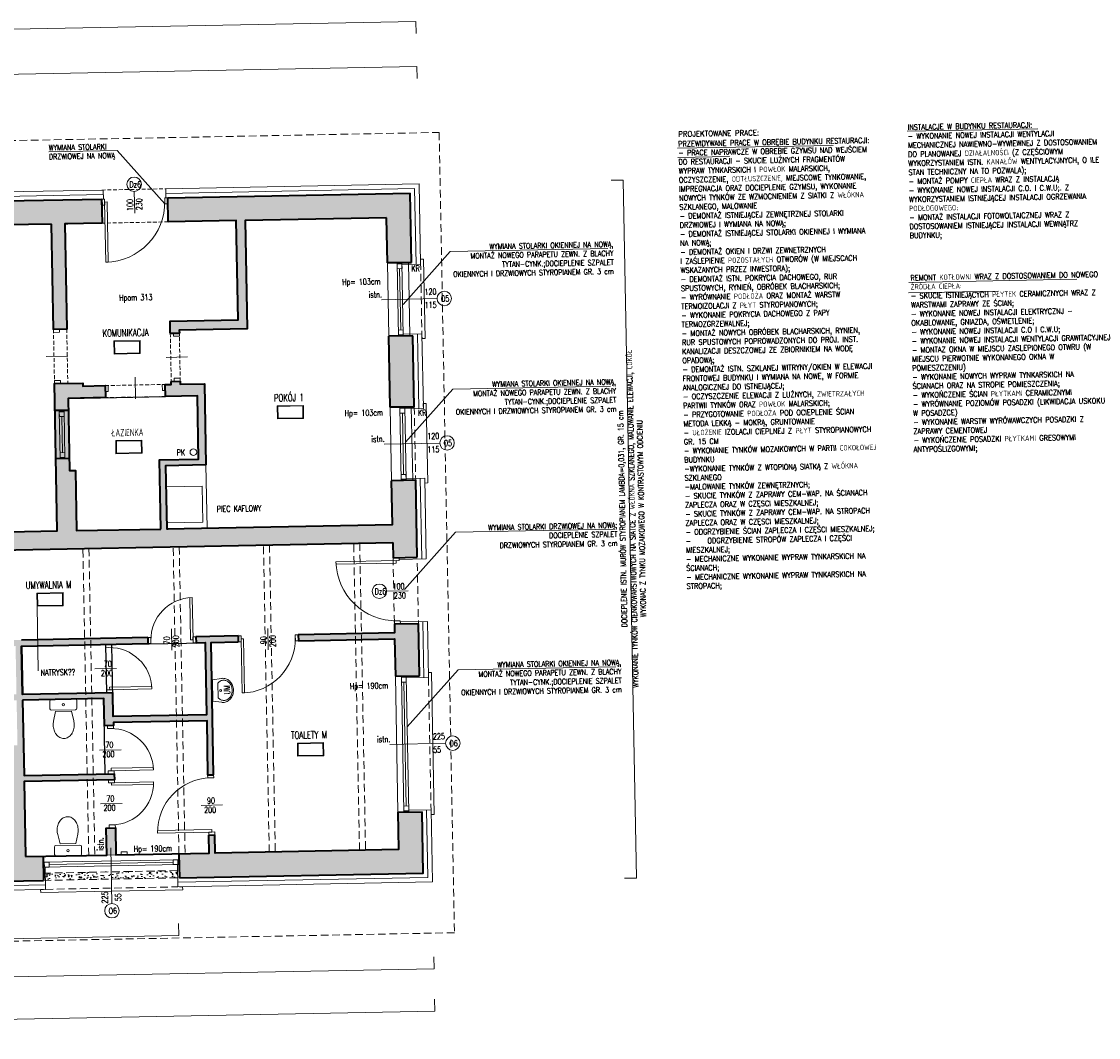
# Model space of a CAD drawing. Header units: millimetres. Extents: x 14400 to 93787, y -21104 to 39413.
# Tile 228 of 256: x 91953 to 93743, y -13257 to -11569. Entities that reach past the tile are written whole.
import ezdxf
from ezdxf.enums import TextEntityAlignment as Align

# ---------------------------------------------------------------- set-up
doc = ezdxf.new("R2010")
doc.units = ezdxf.units.MM
doc.linetypes.add('HIDDEN', pattern=[9.525, 6.35, -3.175])
for name, color, linetype, lineweight in [('!MODUS_ARMATURA', 6, 'Continuous', 9), ('!MODUS_HATCH', 4, 'Continuous', 5), ('!MODUS_HATCH_ŚCIANA', 254, 'Continuous', 9), ('__MODUS_ŚCIANY', 2, 'Continuous', 35), ('_MODUS_DEMONTAŻ', 251, 'HIDDEN', 13), ('Cienka', 3, 'Continuous', 9), ('Drzwi', 1, 'Continuous', 15), ('Okna', 3, 'Continuous', 13), ('Opis', 8, 'Continuous', 13), ('Opis_pom', 9, 'Continuous', 18), ('Widok', 1, 'Continuous', 15)]:
    doc.layers.add(name, color=color, linetype=linetype, lineweight=lineweight)
doc.styles.add('ARCHETYP', font='romans.shx', dxfattribs={"height": 15})
doc.styles.add('ARIAL', font='tahoma.ttf')
doc.styles.add('TXT', font='simplex.shx', dxfattribs={"width": 0.8})
doc.linetypes.add('FENCELINE1', pattern='A,6.35,-2.54,[133,ltypeshp.shx,S=2.54,R=0,X=-2.54,Y=0],-2.54,25.4', length=36.83)
doc.linetypes.add('ZIGZAG', pattern='A,0.00254,-5.08,[131,ltypeshp.shx,S=5.08,R=0,X=-5.08,Y=0],-10.16,[131,ltypeshp.shx,S=5.08,R=180,X=5.08,Y=0],-5.08', length=20.32254)
pattern_1 = [(50, (4e-12, 9321.619), (18.218467, -1.5939086), [1.905, -20.955]), (355, (4e-12, 9321.619), (-3.524342, 19.1056845), [1.524, -16.7640584]), (100.451445, (1.518, 9321.486), (14.6941247, 17.511775), [1.619001, -17.8090245]), (46.1842, (4e-12, 9326.7), (27.107904, -4.204233), [2.8575, -31.4325]), (96.63556, (2.26, 9326.349), (23.740413, 24.742612), [2.428502, -26.713561]), (351.18415, (4e-12, 9326.7), (23.740413, 24.742612), [2.285997, -25.145973]), (21, (2.54, 9325.429), (15.161439, -10.22652), [1.905, -20.955]), (326, (2.54, 9325.429), (6.180203, 18.4187966), [1.524, -16.764]), (71.451445, (3.803, 9324.577), (21.341642, 8.192277), [1.619001, -17.808994]), (37.5, (4e-12, 9321.619), (0.3088603, 8.4555039), [0, -16.5608, 0, -17.018, 0, -16.8275]), (7.5, (4e-12, 9321.619), (6.6819663, 10.0180575), [0, -9.7028, 0, -16.1798, 0, -6.4135]), (327.5, (-5.664, 9321.619), (13.5590595, -0.5728744), [0, -6.35, 0, -19.812, 0, -26.289]), (317.5, (-8.204, 9321.619), (14.8129181, 2.542649), [0, -8.255, 0, -13.1572, 0, -18.669])]

# ---------------------------------------------------------------- blocks, each defined once
blk = doc.blocks.new('A$C351F644B')
for p, q in [((-16.7, 35.7), (-13.1, 20)), ((13.1, 20), (-13.1, 20)), ((16.7, 35.7), (13.1, 20)), ((-22.5, 2.5), (-22.5, 15)), ((-20, 17.5), (20, 17.5)), ((20, 0), (-20, 0)), ((22.5, 15), (22.5, 2.5))]:
    blk.add_line(p, q)
blk.add_circle((0, 8.8), 1.96)
for centre, radius, start, end in [((6.1, 44.2), 23.3, 144.4623, 163.5183), ((2.3, 46.9), 18.7, 120.1094, 144.4623), ((0, 50.9), 14.1, 90, 120.1094), ((0, 50.9), 14.1, 59.8906, 90), ((-2.3, 46.9), 18.7, 35.5377, 59.8906), ((-6.1, 44.2), 23.3, 16.4817, 35.5377), ((11.9, 42.5), 29.4, 163.5183, 180), ((11.9, 42.5), 29.4, 180, 193.3326), ((-11.9, 42.5), 29.4, 0, 16.4817), ((-11.9, 42.5), 29.4, 346.6674, 0), ((-20, 15), 2.5, 90, 180), ((-20, 2.5), 2.5, 180, 270), ((20, 15), 2.5, 0, 90), ((20, 2.5), 2.5, 270, 0)]:
    blk.add_arc(centre, radius, start, end)
blk = doc.blocks.new('A$C578D6593')
for p, q in [((-26.4, 0), (-29.2, 18.8)), ((-26.4, 0), (17.6, 0)), ((-19.6, 11), (10.9, 11)), ((17.6, 0), (20.4, 18.8))]:
    blk.add_line(p, q)
blk.add_circle((-4.4, 16.5), 2)
for centre, radius, start, end in [((-10.8, 21.5), 18.6, 154.2825, 180), ((-7.7, 20), 22, 130.6955, 154.2825), ((-10.8, 23), 14.6, 154.2825, 180), ((-10.8, 23), 14.6, 180, 205.7175), ((-7.7, 21.5), 18, 130.6955, 154.2825), ((-5.7, 17.7), 25.1, 109.6071, 130.6955), ((-5.7, 19.2), 21.1, 109.6071, 130.6955), ((-4.4, 14), 29, 90, 109.6071), ((-4.4, 15.5), 25, 90, 109.6071), ((-4.4, 14), 29, 70.3929, 90), ((-4.4, 15.5), 25, 70.3929, 90), ((-3.1, 19.2), 21.1, 49.3045, 70.3929), ((-3.1, 17.7), 25.1, 49.3045, 70.3929), ((-1, 21.5), 18, 25.7175, 49.3045), ((-1, 20), 22, 25.7175, 49.3045), ((2.1, 23), 14.6, 0, 25.7175), ((2.1, 23), 14.6, 334.2825, 0), ((2.1, 21.5), 18.6, 0, 25.7175), ((-10.8, 21.5), 18.6, 180, 188.4794), ((-7.7, 24.5), 18, 205.7175, 228.4823), ((-1, 24.5), 18, 311.5177, 334.2825), ((2.1, 21.5), 18.6, 351.5206, 0)]:
    blk.add_arc(centre, radius, start, end)
blk = doc.blocks.new('FGFTHFTG')
at = {"layer": '!MODUS_HATCH_ŚCIANA', "ltscale": 2}
h = blk.add_hatch(color=256, dxfattribs=at)
h.dxf.hatch_style = 1
h.paths.add_polyline_path([(52924.8, 27442), (52764.3, 27442), (52764.3, 27402), (52840.8, 27402), (52840.8, 27227), (52862.8, 27227), (52862.8, 27402), (52924.8, 27402)])
h = blk.add_hatch(color=256, dxfattribs=at)
h.dxf.hatch_style = 1
h.paths.add_polyline_path([(53437.8, 27442), (53034.8, 27442), (53034.8, 27402), (53147.8, 27402), (53147.8, 27237), (53034.8, 27237), (53034.8, 27217), (53049.8, 27217), (53049.8, 27219.5), (53049.8, 27222), (53162.8, 27222), (53162.8, 27402), (53397.8, 27402), (53397.8, 27327), (53437.8, 27327)])
h = blk.add_hatch(color=256, dxfattribs=at)
h.dxf.hatch_style = 1
h.paths.add_polyline_path([(53437.8, 26965), (53397.8, 26965), (53397.8, 26892), (53022.8, 26892), (53022.8, 26997), (53089.8, 26997), (53089.8, 27132), (53049.8, 27132), (53049.8, 27137), (53034.8, 27137), (53034.8, 27132), (53024.8, 27132), (53024.8, 27112), (53077.8, 27112), (53077.8, 27007), (53012.8, 27007), (53012.8, 26892), (52872.8, 26892), (52872.8, 26992), (52862.8, 26992), (52862.8, 27012), (52840.8, 27012), (52840.8, 26892), (52595.8, 26892), (52595.8, 27282), (52585.8, 27282), (52585.8, 27039), (52359.8, 27039), (52359.8, 26892), (52242.8, 26892), (52242.8, 26862), (52395.8, 26862), (52395.8, 26892), (52374.8, 26892), (52374.8, 27027), (52570.8, 27027), (52570.8, 26892), (52485.8, 26892), (52485.8, 26862), (53397.8, 26862), (53397.8, 26837), (53437.8, 26837)])
h = blk.add_hatch(color=256, dxfattribs=at)
h.dxf.hatch_style = 1
h.paths.add_polyline_path([(53437.8, 27205), (53397.8, 27205), (53397.8, 27087), (53437.8, 27087)])
h = blk.add_hatch(color=256, dxfattribs=at)
h.dxf.hatch_style = 1
h.paths.add_polyline_path([(52924.8, 27132), (52887.8, 27132), (52887.8, 27137), (52840.8, 27137), (52840.8, 27092), (52862.8, 27092), (52862.8, 27112), (52924.8, 27112)])
h = blk.add_hatch(color=256, dxfattribs=at)
h.dxf.hatch_style = 1
h.paths.add_polyline_path([(52862.8, 27092), (52840.8, 27092), (52840.8, 27012), (52862.8, 27012)])
h = blk.add_hatch(color=256, dxfattribs=at)
h.dxf.hatch_style = 1
h.paths.add_polyline_path([(53437.8, 26727), (53397.8, 26727), (53397.8, 26712), (53237.8, 26712), (53237.8, 26702), (53397.8, 26702), (53397.8, 26640), (53437.8, 26640)])
h = blk.add_hatch(color=256, dxfattribs=at)
h.dxf.hatch_style = 1
h.paths.add_polyline_path([(52447.8, 26312), (52447.8, 26712), (52212.8, 26712), (52212.8, 26702), (52422.8, 26702), (52422.8, 26352), (52306.8, 26352), (52306.8, 26312)])
h.paths.add_polyline_path([(53032.7, 26352), (53032.7, 26312), (53437.8, 26312), (53437.8, 26414), (53397.8, 26414), (53397.8, 26352), (53092.8, 26352), (53092.8, 26382), (53082.9, 26382), (53082.8, 26352)])
h.paths.add_polyline_path([(52806.7, 26352), (53032.7, 26352), (52927.8, 26352), (52927.8, 26397), (52912.8, 26397), (52912.8, 26352), (52777.8, 26352), (52777.8, 26477), (52927.8, 26477), (52927.8, 26487), (52777.8, 26487), (52777.8, 26612), (52912.8, 26612), (52912.8, 26567), (52927.8, 26567), (52927.8, 26572), (53083.7, 26572), (53083.3, 26482), (53092.8, 26482), (53092.8, 26702), (53137.8, 26702), (53137.8, 26712), (53067.8, 26712), (53067.8, 26702), (53082.8, 26702), (53082.8, 26582), (52927.8, 26582), (52927.8, 26621.6), (52777.8, 26621.6), (52777.8, 26702), (52987.8, 26702), (52987.8, 26712), (52777.8, 26712), (52767.8, 26712), (52757.8, 26712), (52757.8, 26702), (52767.8, 26702), (52767.8, 26622), (52757.8, 26622), (52757.8, 26612), (52767.8, 26612), (52767.8, 26537), (52587.8, 26537), (52587.8, 26612), (52677.8, 26612), (52677.8, 26622), (52557.8, 26622), (52557.8, 26702), (52677.8, 26702), (52677.8, 26712), (52547.8, 26712), (52547.8, 26612), (52577.8, 26612), (52577.8, 26522), (52587.8, 26522), (52587.8, 26527), (52752.8, 26527), (52752.8, 26442), (52577.7, 26442), (52577.7, 26437), (52752.8, 26437), (52752.8, 26352), (52673.8, 26352), (52673.8, 26312), (52806.7, 26312)])
at = {"layer": '_MODUS_DEMONTAŻ', "ltscale": 2}
h = blk.add_hatch(dxfattribs=at)
h.set_pattern_fill('AR-CONC', color=256, scale=0.1)
h.set_pattern_definition(pattern_1)
h.paths.add_polyline_path([(52919.5, 26324), (52806.7, 26324), (52806.7, 26312), (52919.5, 26312)])
h = blk.add_hatch(dxfattribs=at)
h.set_pattern_fill('AR-CONC', color=256, scale=0.1)
h.set_pattern_definition(pattern_1)
h.paths.add_polyline_path([(53032.7, 26324), (52919.5, 26324), (52919.5, 26312), (53032.7, 26312)])
at = {"layer": '!MODUS_ARMATURA'}
blk.add_circle((53069.3, 27018.6), 5.5, dxfattribs=at)
at = {"layer": '!MODUS_HATCH', "linetype": 'ZIGZAG'}
for points in [[(52761.3, 27449.5), (52927.8, 27449.5)], [(53031.8, 27449.5), (53445.3, 27449.5), (53445.3, 27324)], [(53445.3, 27208), (53445.3, 27084)], [(53445.3, 26968), (53445.3, 26834)], [(53445.3, 26730), (53445.3, 26637)], [(53445.3, 26417), (53445.3, 26304.5), (53029.7, 26304.5)], [(52809.7, 26304.5), (52670.8, 26304.5)]]:
    blk.add_lwpolyline(points, dxfattribs=at)
at = {"layer": '__MODUS_ŚCIANY'}
for points in [[(52764.3, 27442), (52924.8, 27442)], [(52924.8, 27442), (52924.8, 27402)], [(52924.8, 27442), (52924.8, 27432)], [(53034.8, 27442), (53437.8, 27442)], [(53034.8, 27402), (53034.8, 27442)], [(53437.8, 27327), (53437.8, 27442)], [(52840.8, 27402), (52764.3, 27402)], [(52924.8, 27402), (52862.8, 27402), (52862.8, 27227), (52840.8, 27227), (52840.8, 27402)], [(52867.8, 27402), (52862.8, 27402)], [(53034.8, 27217), (53034.8, 27237), (53147.8, 27237), (53147.8, 27402), (53034.8, 27402)], [(53397.8, 27402), (53162.8, 27402), (53162.8, 27222), (53049.8, 27222), (53049.8, 27217)], [(53397.8, 27327), (53397.8, 27402)], [(53397.8, 27327), (53437.8, 27327)], [(53437.8, 27327), (53397.8, 27327)], [(53437.8, 27327), (53397.8, 27327)], [(52359.8, 26892), (52359.8, 27039), (52585.8, 27039), (52585.8, 27282), (52595.8, 27282), (52595.8, 26892), (52840.8, 26892), (52840.8, 27137), (52887.8, 27137), (52887.8, 27132), (52924.8, 27132), (52924.8, 27112), (52862.8, 27112), (52862.8, 26992), (52872.8, 26992), (52872.8, 26892), (53012.8, 26892)], [(53034.8, 27217), (53049.8, 27217)], [(53397.8, 27087), (53397.8, 27205)], [(53437.8, 27205), (53397.8, 27205)], [(53437.8, 27087), (53437.8, 27205)], [(53012.8, 26892), (53012.8, 27007), (53077.8, 27007), (53077.8, 27112), (53024.8, 27112), (53024.8, 27132), (53034.8, 27132), (53034.8, 27137)], [(53049.8, 27137), (53049.8, 27132), (53089.8, 27132), (53089.8, 26997), (53022.8, 26997), (53022.8, 26892), (53397.8, 26892), (53397.8, 26965)], [(53034.8, 27137), (53049.8, 27137)], [(52862.8, 27092), (52840.8, 27092)], [(53397.8, 27087), (53437.8, 27087)], [(53437.8, 27087), (53397.8, 27087)], [(53437.8, 27087), (53397.8, 27087)], [(52395.8, 26862), (52395.8, 26892), (52374.8, 26892), (52374.8, 27027), (52570.8, 27027), (52570.8, 26892), (52485.8, 26892), (52485.8, 26862), (53397.8, 26862)], [(52862.8, 27012), (52840.8, 27012)], [(53437.8, 26965), (53397.8, 26965)], [(53437.8, 26837), (53437.8, 26965)], [(53022.8, 26892), (53024.8, 26892)], [(53397.8, 26862), (53397.8, 26837)], [(53397.8, 26837), (53437.8, 26837)], [(53397.8, 26727), (53397.8, 26712), (53237.8, 26712)], [(53397.8, 26727), (53437.8, 26727)], [(53437.8, 26640), (53437.8, 26727)], [(52987.8, 26712), (52777.8, 26712)], [(52777.8, 26702), (52777.8, 26622)], [(53067.8, 26702), (53082.8, 26702), (53082.8, 26582), (52927.8, 26582), (52927.8, 26621.6), (52777.8, 26621.6), (52777.8, 26702), (52987.8, 26702)], [(52987.8, 26712), (52987.8, 26702)], [(53137.8, 26712), (53067.8, 26712)], [(53067.8, 26712), (53067.8, 26702)], [(53092.8, 26482), (53092.8, 26702), (53137.8, 26702)], [(53137.8, 26712), (53137.8, 26702)], [(53237.8, 26712), (53237.8, 26702)], [(53237.8, 26702), (53397.8, 26702), (53397.8, 26640)], [(53397.8, 26640), (53437.8, 26640)], [(52777.8, 26612), (52777.8, 26487), (52927.8, 26487), (52927.8, 26477), (52777.8, 26477), (52777.8, 26352)], [(53083.3, 26482), (53083.7, 26572), (52927.8, 26572), (52927.8, 26567), (52912.8, 26567), (52912.8, 26612), (52777.8, 26612)], [(53083.3, 26482), (53092.8, 26482)], [(53032.7, 26312), (53437.8, 26312), (53437.8, 26414)], [(53397.8, 26414), (53397.8, 26352), (53092.8, 26352), (53092.8, 26382)], [(53397.8, 26414), (53437.8, 26414)], [(53397.8, 26414), (53437.8, 26414)], [(52777.8, 26352), (52912.8, 26352), (52912.8, 26397), (52927.8, 26397), (52927.8, 26352), (53082.8, 26352), (53082.9, 26382)], [(53082.8, 26382), (53092.8, 26382)], [(52806.7, 26352), (52806.7, 26312)], [(52806.7, 26352), (52806.7, 26312)], [(53032.7, 26352), (53032.7, 26312)], [(52673.8, 26312), (52806.7, 26312)]]:
    blk.add_lwpolyline(points, dxfattribs=at)
at = {"layer": '_MODUS_DEMONTAŻ', "ltscale": 2}
for points in [[(52806.7, 26324), (53032.7, 26324)], [(52806.7, 26312), (53032.7, 26312)]]:
    blk.add_lwpolyline(points, dxfattribs=at)
at = {"layer": 'Cienka', "linetype": 'HIDDEN', "ltscale": 2}
for points in [[(52882.7, 26352), (52882.8, 26862)], [(52892.8, 26862), (52892.8, 26352)], [(53032.7, 26352), (53032.8, 26862)], [(53042.8, 26862), (53042.8, 26352)], [(53182.7, 26351.9), (53182.8, 26862)], [(53192.8, 26862), (53192.8, 26351.9)], [(53332.7, 26352), (53332.8, 26862)], [(53342.8, 26862), (53342.8, 26352)]]:
    blk.add_lwpolyline(points, dxfattribs=at)
at = {"layer": 'DEFPOINTS', "color": 2}
for points in [[(52862.8, 27112), (53077.8, 27112), (53077.8, 27007), (53012.8, 27007), (53012.8, 26892), (52872.8, 26892), (52872.8, 26992), (52862.8, 26992), (52862.8, 27112)], [(52777.8, 26702), (52777.8, 26622), (52917.8, 26621.6), (52917.8, 26702), (52777.8, 26702)], [(52927.8, 26582), (52927.8, 26701.6), (53082.8, 26701.6), (53082.8, 26582), (52927.8, 26582)]]:
    blk.add_lwpolyline(points, dxfattribs=at)
blk.add_lwpolyline([(52912.8, 26612), (52777.8, 26612), (52777.8, 26487), (52912.8, 26487)], close=True, dxfattribs=at)
at = {"layer": 'Drzwi'}
for points in [[(52979.4, 27453.5), (52979.4, 27417.7)], [(52827.9, 27182), (52863.7, 27182)], [(53026.9, 27177), (53062.7, 27177)], [(52974.8, 27109.1), (52974.8, 27144.9)], [(53385.9, 26781.6), (53421.8, 26781.6)], [(53027.4, 26690.1), (53027.4, 26725.9)], [(53187.4, 26723.5), (53187.4, 26687.7)], [(52934.7, 26661.6), (52898.8, 26661.6)], [(52939.7, 26526.6), (52903.8, 26526.6)], [(52939.7, 26437.4), (52903.8, 26437.4)], [(53071, 26431.6), (53106.8, 26431.6)]]:
    blk.add_lwpolyline(points, dxfattribs=at)
for points in [[(52929.8, 27442), (52929.8, 27432), (52924.8, 27432), (52924.8, 27442)], [(52933.8, 27337), (52933.8, 27437), (52929.8, 27437), (52929.8, 27337)], [(53034.8, 27442), (53034.8, 27432), (53029.8, 27432), (53029.8, 27442)], [(52840.8, 27227), (52850.8, 27227), (52850.8, 27222), (52840.8, 27222)], [(53039.8, 27217), (53049.8, 27217), (53049.8, 27212), (53039.8, 27212)], [(52840.8, 27142), (52850.8, 27142), (52850.8, 27137), (52840.8, 27137)], [(52924.8, 27122), (52924.8, 27132), (52929.8, 27132), (52929.8, 27122)], [(53019.8, 27122), (53019.8, 27132), (53024.8, 27132), (53024.8, 27122)], [(53039.8, 27142), (53049.8, 27142), (53049.8, 27137), (53039.8, 27137)], [(53302.8, 26828), (53402.8, 26828), (53402.8, 26832), (53302.8, 26832)], [(53397.8, 26837), (53407.8, 26837), (53407.8, 26832), (53397.8, 26832)], [(53058.8, 26777), (53058.8, 26707), (53062.8, 26707), (53062.8, 26777)], [(53397.8, 26732), (53407.8, 26732), (53407.8, 26727), (53397.8, 26727)], [(52927.8, 26696.6), (52917.8, 26696.6), (52917.8, 26701.6), (52927.8, 26701.6)], [(52987.8, 26702), (52987.8, 26712), (52992.8, 26712), (52992.8, 26702)], [(53062.8, 26702), (53062.8, 26712), (53067.8, 26712), (53067.8, 26702)], [(53142.8, 26712), (53142.8, 26702), (53137.8, 26702), (53137.8, 26712)], [(53146.8, 26617), (53146.8, 26707), (53142.8, 26707), (53142.8, 26617)], [(53237.8, 26712), (53237.8, 26702), (53232.8, 26702), (53232.8, 26712)], [(52992.8, 26630.6), (52922.8, 26630.6), (52922.8, 26626.6), (52992.8, 26626.6)], [(52992.8, 26630.6), (52922.8, 26630.6), (52922.8, 26626.6), (52992.8, 26626.6)], [(52927.8, 26621.6), (52917.8, 26621.6), (52917.8, 26626.6), (52927.8, 26626.6)], [(52927.8, 26562), (52917.8, 26562), (52917.8, 26567), (52927.8, 26567)], [(52927.8, 26487), (52917.8, 26487), (52917.8, 26492), (52927.8, 26492)], [(52992.8, 26496), (52922.8, 26496), (52922.8, 26492), (52992.8, 26492)], [(52992.8, 26496), (52922.8, 26496), (52922.8, 26492), (52992.8, 26492)], [(52927.8, 26477), (52917.8, 26477), (52917.8, 26472), (52927.8, 26472)], [(52992.8, 26468), (52922.8, 26468), (52922.8, 26472), (52992.8, 26472)], [(52992.8, 26468), (52922.8, 26468), (52922.8, 26472), (52992.8, 26472)], [(53082.8, 26482), (53092.8, 26482), (53092.8, 26477), (53082.8, 26477)], [(52927.8, 26402), (52917.8, 26402), (52917.8, 26397), (52927.8, 26397)], [(52997.8, 26391), (53087.8, 26391), (53087.8, 26387), (52997.8, 26387)], [(53082.8, 26387), (53092.8, 26387), (53092.8, 26382), (53082.8, 26382)]]:
    blk.add_lwpolyline(points, close=True, dxfattribs=at)
for centre in [(52979.4, 27465.5), (53373.9, 26781.6)]:
    blk.add_circle(centre, 12, dxfattribs=at)
for centre, radius, start, end in [((52929.8, 27437), 100, 270, 0), ((53402.8, 26832), 100, 180, 270), ((53062.8, 26707), 70, 90, 180), ((53062.8, 26707), 70, 90, 180), ((53142.8, 26707), 90, 270, 0), ((52922.8, 26626.6), 70, 0, 90), ((52922.8, 26626.6), 70, 0, 90), ((52922.8, 26492), 70, 0, 90), ((52922.8, 26492), 70, 0, 90), ((52922.8, 26472), 70, 270, 0), ((52922.8, 26472), 70, 270, 0), ((53087.8, 26387), 90, 90, 180)]:
    blk.add_arc(centre, radius, start, end, dxfattribs=at)
at = {"layer": 'Okna', "ltscale": 2}
for points in [[(53413.8, 27327), (53413.8, 27205)], [(53421.8, 27327), (53421.8, 27205)], [(53417.8, 27317), (53417.8, 27215)], [(52847.8, 27092), (52847.8, 27012)], [(52851.8, 27082), (52851.8, 27022)], [(52855.8, 27092), (52855.8, 27012)], [(53413.8, 27087), (53413.8, 26965)], [(53417.8, 27077), (53417.8, 26975)], [(53421.8, 27087), (53421.8, 26965)], [(53407.8, 26414), (53407.8, 26640)], [(53411.8, 26424), (53411.8, 26630)], [(53415.8, 26414), (53415.8, 26640)], [(52806.7, 26342), (53032.7, 26342)], [(52806.7, 26334), (53032.7, 26334)], [(52816.7, 26338), (53022.7, 26338)]]:
    blk.add_lwpolyline(points, dxfattribs=at)
for points in [[(53413.8, 27325), (53421.8, 27325), (53421.8, 27317), (53413.8, 27317)], [(53413.8, 27215), (53421.8, 27215), (53421.8, 27207), (53413.8, 27207)], [(52847.8, 27090), (52855.8, 27090), (52855.8, 27082), (52847.8, 27082)], [(53413.8, 27085), (53421.8, 27085), (53421.8, 27077), (53413.8, 27077)], [(52847.8, 27014), (52855.8, 27014), (52855.8, 27022), (52847.8, 27022)], [(53413.8, 26975), (53421.8, 26975), (53421.8, 26967), (53413.8, 26967)], [(53407.8, 26638), (53407.8, 26630), (53415.8, 26630), (53415.8, 26638)], [(53407.8, 26416), (53407.8, 26424), (53415.8, 26424), (53415.8, 26416)], [(52808.7, 26342), (52816.7, 26342), (52816.7, 26334), (52808.7, 26334)], [(53030.7, 26342), (53022.7, 26342), (53022.7, 26334), (53030.7, 26334)]]:
    blk.add_lwpolyline(points, close=True, dxfattribs=at)
at = {"layer": 'Okna'}
for points in [[(53479.1, 27266), (53386.5, 27266)], [(53479.1, 27026), (53386.5, 27026)], [(53479.1, 26527), (53386.5, 26527)], [(52919.5, 26271.4), (52919.5, 26364)]]:
    blk.add_lwpolyline(points, dxfattribs=at)
for centre in [(53491.1, 27266), (53491.1, 27026), (53491.1, 26527), (52919.5, 26259.4)]:
    blk.add_circle(centre, 12, dxfattribs=at)
at = {"layer": 'Opis', "ltscale": 0.7}
for points in [[(51091.8, 27707), (51091.8, 27727), (53452.8, 27727), (53452.8, 27707)], [(51091.8, 27632.1), (51091.8, 27652.1), (53452.8, 27652.1), (53452.8, 27632.1)], [(54265.2, 27529.2), (54482.5, 27529.2)], [(53883.2, 27508.1), (54142.1, 27508.1)], [(53883.6, 27493.1), (53969.2, 27493.1)], [(53772.2, 27457), (53792.2, 27457), (53792.2, 26297), (53772.2, 26297)], [(54263.6, 27277.8), (54542.5, 27277.8)], [(54262.4, 27260.5), (54412.2, 27260.5)], [(52083.8, 26236.1), (52083.8, 26216.1), (53029.7, 26216.1), (53029.7, 26236.1)], [(51167.4, 26174.9), (51167.4, 26152.8), (53452.8, 26152.8), (53452.8, 26172.8)], [(51167.4, 26104.2), (51167.4, 26082.2), (53452.8, 26082.2), (53452.8, 26102.2)]]:
    blk.add_lwpolyline(points, dxfattribs=at)
at = {"layer": 'Opis'}
for points in [[(52838.7, 27522.2), (52952.1, 27522.2), (53029.7, 27431.9)], [(53764.3, 27343.8), (53502.5, 27343.8), (53422.3, 27257.4)], [(53764.3, 27115), (53502.5, 27115), (53422.3, 27028.7)], [(53764.3, 26877.2), (53502.5, 26877.2), (53415.8, 26783.9)], [(53764.3, 26648.7), (53502.5, 26648.7), (53415.8, 26555.4)]]:
    blk.add_lwpolyline(points, dxfattribs=at)
at = {"layer": 'Opis_pom', "ltscale": 0.7}
for points in [[(52940.7, 27184.2), (52984.3, 27184.2), (52984.3, 27206), (52940.7, 27206)], [(52941.8, 27185.3), (52983.2, 27185.3), (52983.2, 27204.9), (52941.8, 27204.9)], [(53209.9, 27071.2), (53253.5, 27071.2), (53253.5, 27092.9), (53209.9, 27092.9)], [(53211, 27072.3), (53252.4, 27072.3), (53252.4, 27091.9), (53211, 27091.9)], [(52940.7, 27018.4), (52984.3, 27018.4), (52984.3, 27040.2), (52940.7, 27040.2)], [(52941.8, 27019.5), (52983.2, 27019.5), (52983.2, 27039.1), (52941.8, 27039.1)], [(52804.8, 26767.7), (52848.3, 26767.7), (52848.3, 26789.5), (52804.8, 26789.5)], [(52805.9, 26768.8), (52847.2, 26768.8), (52847.2, 26788.4), (52805.9, 26788.4)], [(53232.9, 26510.2), (53276.4, 26510.2), (53276.4, 26532), (53232.9, 26532)], [(53234, 26511.3), (53275.3, 26511.3), (53275.3, 26530.9), (53234, 26530.9)]]:
    blk.add_lwpolyline(points, close=True, dxfattribs=at)
blk.add_lwpolyline([(52804.8, 26767.7), (52804.8, 26660)], dxfattribs=at)
at = {"layer": 'Widok', "linetype": 'HIDDEN', "ltscale": 2}
for points in [[(51056.8, 27287), (51056.8, 27542), (53487.8, 27542), (53487.8, 26212)], [(53452.8, 27327), (53452.8, 27205)], [(53437.8, 27087), (53437.8, 26965)], [(53397.8, 26837), (53397.8, 26727)], [(53437.8, 26827), (53437.8, 26727)], [(53452.8, 26414), (53452.8, 26640)], [(52809.7, 26297), (53029.7, 26297)], [(53487.8, 26212), (51151.8, 26212)]]:
    blk.add_lwpolyline(points, dxfattribs=at)
at = {"layer": 'Widok'}
for points in [[(52761.3, 27420), (52761.3, 27457), (52927.8, 27457), (52927.8, 27442)], [(53031.8, 27442), (53031.8, 27457), (53452.8, 27457), (53452.8, 27324), (53421.8, 27324)], [(53397.8, 27327), (53397.8, 27205)], [(53452.8, 27327), (53452.8, 27332), (53457.8, 27332), (53457.8, 27200), (53452.8, 27200), (53452.8, 27205)], [(53421.8, 27208), (53452.8, 27208), (53452.8, 27084), (53421.8, 27084)], [(53397.8, 27087), (53397.8, 26965)], [(53452.8, 27087), (53452.8, 27092), (53457.8, 27092), (53457.8, 26960), (53452.8, 26960), (53452.8, 26965)], [(53089.8, 26997), (53089.8, 26892)], [(53421.8, 26968), (53452.8, 26968), (53452.8, 26834), (53407.8, 26834)], [(53407.8, 26730), (53452.8, 26730), (53452.8, 26637), (53415.8, 26637)], [(53397.8, 26414), (53397.8, 26640)], [(53452.8, 26640), (53452.8, 26645), (53457.8, 26645), (53457.8, 26409), (53452.8, 26409), (53452.8, 26414)], [(53415.8, 26417), (53452.8, 26417), (53452.8, 26297), (53029.7, 26297), (53029.7, 26334)], [(52806.7, 26352), (52912.8, 26352), (52912.8, 26397), (52927.8, 26397), (52927.8, 26352), (53032.7, 26352)], [(53032.7, 26352), (52946.7, 26352), (52946.7, 26357), (52936.7, 26357), (52936.7, 26352), (52806.7, 26352)], [(52806.7, 26352), (53032.7, 26352)], [(52809.7, 26334), (52809.7, 26297), (52670.8, 26297), (52670.8, 26334)], [(52806.7, 26297), (52801.7, 26297), (52801.7, 26292), (53037.7, 26292), (53037.7, 26297), (53032.7, 26297)]]:
    blk.add_lwpolyline(points, dxfattribs=at)
at = {"layer": 'Widok', "linetype": 'HIDDEN'}
for points in [[(52925.3, 27457), (53031.8, 27457)], [(53034.8, 27402), (52924.8, 27402)], [(52840.8, 27227), (52840.8, 27137)], [(52862.8, 27227), (52862.8, 27137)], [(53049.8, 27219.5), (53049.8, 27137)], [(53034.8, 27217), (53034.8, 27137)], [(52924.8, 27132), (53024.8, 27132)], [(53024.8, 27112), (52924.8, 27112)]]:
    blk.add_lwpolyline(points, dxfattribs=at)
at = {"layer": 'Widok', "linetype": 'FENCELINE1'}
for points in [[(53432.8, 27327), (53432.8, 27205)], [(53432.8, 27087), (53432.8, 26965)]]:
    blk.add_lwpolyline(points, dxfattribs=at)
at = {"layer": 'Widok'}
blk.add_lwpolyline([(53022.8, 26962), (53082.8, 26962), (53082.8, 26902), (53022.8, 26902)], close=True, dxfattribs=at)
at = {"layer": '!MODUS_ARMATURA', "xscale": 0.8, "yscale": 0.8, "zscale": 0.8, "rotation": 269.9999999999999}
blk.add_blockref('A$C578D6593', (53093.9, 26618.5), dxfattribs=at)
at = {"layer": '!MODUS_ARMATURA', "rotation": 180}
blk.add_blockref('A$C351F644B', (52845.3, 26612), dxfattribs=at)
at = {"layer": '!MODUS_ARMATURA'}
blk.add_blockref('A$C351F644B', (52848.5, 26352), dxfattribs=at)
at = {"layer": 'Opis', "ltscale": 0.7, "style": 'TXT', "width": 0.95}
blk.add_text('PROJEKTOWANE PRACE:', height=9, dxfattribs=at).set_placement((53884.9, 27527.1))
at = {"layer": 'Opis', "style": 'ARCHETYP', "width": 0.7}
for s, rotation, p in [('Dz6', 359.6818, (52971.5, 27460.3)), ('100', 89.6818, (52976.8, 27421.3)), ('230', 89.6818, (52992, 27422.2)), ('O5', 359.6818, (53485.4, 27260.8)), ('O5', 359.6818, (53485.4, 27020.8)), ('100', 359.6818, (53395.9, 26784.2)), ('Dz6', 359.6818, (53366, 26776.4)), ('230', 359.6818, (53397.8, 26769)), ('70', 89.6818, (53024.1, 26700.1)), ('200', 89.6818, (53039.3, 26695)), ('90', 89.6818, (53184.8, 26697.3)), ('200', 89.6818, (53200, 26692.2)), ('70', 359.6818, (52913.8, 26664.6)), ('200', 359.6818, (52908.7, 26649.4)), ('UM', 90, (53122.6, 26615)), ('70', 359.6818, (52913.8, 26530)), ('200', 359.6818, (52908.7, 26514.8)), ('O6', 359.6818, (53485.4, 26521.8)), ('70', 359.6818, (52913.8, 26440.7)), ('200', 359.6818, (52908.7, 26425.5)), ('90', 359.6818, (53080.9, 26434.2)), ('200', 359.6818, (53075.8, 26419)), ('istn.', 87.5839, (52907, 26359.3)), ('225', 87.5839, (52912.7, 26271.2)), ('55', 87.5839, (52934.9, 26274.6)), ('O6', 359.6818, (52913.9, 26254.2))]:
    blk.add_text(s, height=10, rotation=rotation, dxfattribs=at).set_placement(p)
for s, p in [('KR', (53437.3, 27311.8)), ('Hp= 103cm', (53321.9, 27291.5)), ('Hpom 313', (52950.9, 27272.5)), ('istn.', (53365.5, 27269.7)), ('120', (53458.3, 27272.8)), ('115', (53458.2, 27250.7)), ('Hp= 103cm', (53321.9, 27073.6)), ('KR', (53443.7, 27071.8)), ('istn.', (53365.5, 27029.7)), ('120', (53458.3, 27032.8)), ('PK', (53041.6, 27013.6)), ('115', (53458.2, 27010.7)), ('PIEC KAFLOWY', (53106.3, 26918.4)), ('NATRYSK??', (52808.6, 26652.1)), ('Hp= 190cm', (53321.9, 26619.8)), ('istn.', (53365.5, 26530.7)), ('225', (53458.3, 26533.8)), ('55', (53458.2, 26511.7)), ('Hp= 190cm', (52957.7, 26356.3))]:
    blk.add_text(s, height=10, dxfattribs=at).set_placement(p)
at = {"layer": 'Opis', "ltscale": 0.7, "char_height": 9, "attachment_point": 1, "style": 'TXT'}
for s, insert in [('INSTALACJE W BUDYNKU RESTAURACJI:\\P- WYKONANIE NOWEJ INSTALACJI WENTYLACJI MECHANICZNEJ NAWIEWNO-WYWIEWNEJ Z DOSTOSOWANIEM DO PLANOWANEJ DZIAŁALNOŚCI (Z CZĘŚCIOWYM WYKORZYSTANIEM ISTN. KANAŁÓW WENTYLACYJNYCH, O ILE STAN TECHNICZNY NA TO POZWALA);\\P- MONTAŻ POMPY CIEPŁA WRAZ Z INSTALACJĄ\\P- WYKONANIE NOWEJ INSTALACJI C.O. I C.W.U;. Z WYKORZYSTANIEM ISTNIEJĄCEJ INSTALACJI OGRZEWANIA PODŁOGOWEGO;\\P- MONTAŻ INSTALACJI FOTOWOLTAICZNEJ WRAZ Z DOSTOSOWANIEM ISTNIEJĄCEJ INSTALACJI WEWNĄTRZ BUDYNKU;', (54266.2, 27540.3)), ('PRZEWIDYWANE PRACE W OBRĘBIE BUDYNKU RESTAURACJI:\\P- PRACE NAPRAWCZE W OBREBIE GZYMSU NAD WEJŚCIEM DO RESTAURACJI - SKUCIE LUŹNYCH FRAGMENTÓW WYPRAW TYNKARSKICH I POWŁOK MALARSKICH, OCZYSZCZENIE, ODTŁUSZCZENIE, MIEJSCOWE TYNKOWANIE, IMPREGNACJA ORAZ DOCIEPLENIE GZYMSU, WYKONANIE NOWYCH TYNKÓW ZE WZMOCNIENIEM Z SIATKI Z WŁÓKNA SZKLANEGO, MALOWANIE\\P- DEMONTAŻ ISTNIEJĄCEJ ZEWNĘTRZNEJ STOLARKI DRZWIOWEJ I WYMIANA NA NOWĄ;\\P- DEMONTAŻ ISTNIEJĄCEJ STOLARKI OKIENNEJ I WYMIANA NA NOWĄ;\\P- DEMONTAŻ OKIEN I DRZWI ZEWNETRZNYCH\\PI ZAŚLEPIENIE POZOSTAŁYCH OTWORÓW (W MIEJSCACH WSKAZANYCH PRZEZ INWESTORA);\\P- DEMONTAŻ ISTN. POKRYCIA DACHOWEGO, RUR SPUSTOWYCH, RYNIEŃ, OBRÓBEK BLACHARSKICH;\\P- WYRÓWNANIE PODŁOŻA ORAZ MONTAŻ WARSTW TERMOIZOLACJI Z PŁYT STYROPIANOWYCH;\\P- WYKONANIE POKRYCIA DACHOWEGO Z PAPY TERMOZGRZEWALNEJ;\\P- MONTAŻ NOWYCH OBRÓBEK BLACHARSKICH, RYNIEN, RUR SPUSTOWYCH POPROWADZONYCH DO PROJ. INST. KANALIZACJI DESZCZOWEJ ZE ZBIORNIKIEM NA WODĘ OPADOWĄ; \\P- DEMONTAŻ ISTN. SZKLANEJ WITRYNY/OKIEN W ELEWACJI FRONTOWEJ BUDYNKU I WYMIANA NA NOWE, W FORMIE ANALOGICZNEJ DO ISTNEIJĄCEJ;\\P- OCZYSZCZENIE ELEWACJI Z LUŹNYCH, ZWIETRZAŁYCH PARTWII TYNKÓW ORAZ POWŁOK MALARSKICH;\\P- PRZYGOTOWANIE PODŁOŻA POD OCIEPLENIE ŚCIAN METODA LEKKĄ - MOKRĄ, GRUNTOWANIE\\P- UŁOŻENIE IZOLACJI CIEPLNEJ Z PŁYT STYROPIANOWYCH GR. 15 CM\\P- WYKONANIE TYNKÓW MOZAIKOWYCH W PARTII COKOŁOWEJ BUDYNKU\\P-WYKONANIE TYNKÓW Z WTOPIONĄ SIATKĄ Z WŁÓKNA SZKLANEGO\\P-MALOWANIE TYNKÓW ZEWNĘTRZNYCH;\\P- SKUCIE TYNKÓW Z ZAPRAWY CEM-WAP. NA ŚCIANACH ZAPLECZA ORAZ W CZĘSCI MIESZKALNEJ;\\P- SKUCIE TYNKÓW Z ZAPRAWY CEM-WAP. NA STROPACH ZAPLECZA ORAZ W CZĘSCI MIESZKALNEJ;\\P- ODGRZYBIENIE ŚCIAN ZAPLECZA I CZĘŚCI MIESZKALNEJ;\\P-^IODGRZYBIENIE STROPÓW ZAPLECZA I CZĘŚCI MIESZKALNEJ;\\P- MECHANICZNE WYKONANIE WYPRAW TYNKARSKICH NA ŚCIANACH;\\P- MECHANICZNE WYKONANIE WYPRAW TYNKARSKICH NA STROPACH;\\P\\P  ', (53884.5, 27519.9)), ('REMONT KOTŁOWNI WRAZ Z DOSTOSOWANIEM DO NOWEGO ŹRÓDŁA CIEPŁA:\\P- SKUCIE ISTNIEJĄCYCH PŁYTEK CERAMICZNYCH WRAZ Z WARSTWAMI ZAPRAWY ZE ŚCIAN;\\P- WYKONANIE NOWEJ INSTALACJI ELEKTRYCZNJ - OKABLOWANIE, GNIAZDA, OŚWIETLENIE;\\P- WYKONANIE NOWEJ INSTALACJI C.O I C.W.U;\\P- WYKONANIE NOWEJ INSTALACJI WENTYLACJI GRAWITACYJNEJ\\P- MONTAZ OKNA W MIEJSCU ZASLEPIONEGO OTWRU (W MIEJSCU PIERWOTNIE WYKONANEGO OKNA W POMIESZCZENIU)\\P- WYKONANIE NOWYCH WYPRAW TYNKARSKICH NA ŚCIANACH ORAZ NA STROPIE POMIESZCZENIA;\\P- WYKOŃCZENIE ŚCIAN PŁYTKAMI CERAMICZNYMI \\P- WYRÓWNANIE POZIOMÓW POSADZKI (LIKWIDACJA USKOKU W POSADZCE)\\P- WYKONANIE WARSTW WYRÓWAWCZYCH POSADZKI Z ZAPRAWY CEMENTOWEJ\\P- WYKOŃCZENIE POSADZKI PŁYTKAMI GRESOWYMI ANTYPOŚLIZGOWYMI;', (54266.2, 27290))]:
    blk.add_mtext_dynamic_manual_height_columns(s, width=312.328, gutter_width=12.5, heights=[0], dxfattribs=dict(at, insert=insert))
at = {"layer": 'Opis', "ltscale": 0.7, "char_height": 9, "style": 'TXT'}
for s, insert, width, attachment_point in [('{\\W0.7;WYMIANA STOLARKI \\PDRZWIOWEJ NA NOWĄ}', (52838.7, 27533.5), 190.994, 1), ('\\pxqr;{\\W0.7;WYMIANA STOLARKI OKIENNEJ NA NOWĄ, \\PMONTAŻ NOWEGO PARAPETU ZEWN. Z BLACHY TYTAN-CYNK.;DOCIEPLENIE SZPALET \\POKIENNYCH I DRZWIOWYCH STYROPIANEM GR. 3 cm}', (53773.6, 27355.4), 260.575, 3), ('\\pxqr;{\\W0.7;WYMIANA STOLARKI OKIENNEJ NA NOWĄ, \\PMONTAŻ NOWEGO PARAPETU ZEWN. Z BLACHY TYTAN-CYNK.;DOCIEPLENIE SZPALET \\POKIENNYCH I DRZWIOWYCH STYROPIANEM GR. 3 cm}', (53773.6, 27126.6), 260.575, 3), ('\\pxqr;{\\W0.7;WYMIANA STOLARKI DRZWIOWEJ NA NOWĄ;\\PDOCIEPLENIE SZPALET\\P DRZWIOWYCH STYROPIANEM GR. 3 cm}', (53771.2, 26888.5), 260.575, 3), ('\\pxqr;{\\W0.7;WYMIANA STOLARKI OKIENNEJ NA NOWĄ, \\PMONTAŻ NOWEGO PARAPETU ZEWN. Z BLACHY TYTAN-CYNK.;DOCIEPLENIE SZPALET \\POKIENNYCH I DRZWIOWYCH STYROPIANEM GR. 3 cm}', (53773.6, 26660.3), 260.575, 3)]:
    blk.add_mtext(s, dxfattribs=dict(at, insert=insert, width=width, attachment_point=attachment_point))
at = {"layer": 'Opis', "ltscale": 0.7, "char_height": 9, "width": 532.604, "attachment_point": 1, "rotation": 90, "style": 'TXT'}
for s, insert in [('\\pxqc;{\\W0.7;WYKONANIE TYNKÓW CIENKOWARSTWOWYCH NA SIATCE Z WŁÓKNA SZKLANEGO, MALOWANIE ELEWACJI, COKÓŁ WYKONAC Z TYNKU MOZAIKOWEGO W KONTRASTOWYM ODCIENIU}', (53792.2, 26627.8)), ('\\pxqc;{\\W0.7;DOCIEPLENIE ISTN. MURÓW STYROPIANEM LAMBDA=0,031, GR. 15 cm }', (53775.5, 26627.8))]:
    blk.add_mtext(s, dxfattribs=dict(at, insert=insert))
at = {"layer": 'Opis_pom', "ltscale": 0.7, "style": 'TXT', "width": 0.7}
for s, p in [('KOMUNIKACJA', (52960.5, 27213.2)), ('POKÓJ 1', (53229.7, 27100.1)), ('ŁAZIENKA', (52960.5, 27047.4)), ('UMYWALNIA M', (52824.5, 26796.7)), ('TOALETY M', (53252.6, 26539.2))]:
    blk.add_text(s, height=12, dxfattribs=at).set_placement(p, align=Align.CENTER)
at = {"layer": 'Opis_pom', "ltscale": 0.7, "style": 'ARIAL'}
for tag, p in [('2.18', (51568.5, 27291.4)), ('2.24', (51920.5, 27198)), ('2.36', (52352.8, 27195.1)), ('2.33', (52962.5, 27195.1)), ('2.35', (52721.9, 27192.1)), ('2.15', (50705.5, 27135.2)), ('2.16', (50953.4, 27135.2)), ('2.19', (51570, 27119.8)), ('2.32', (53231.7, 27082.1)), ('2.17', (51252.8, 27060.2)), ('2.11', (49883, 27027)), ('2.34', (52962.5, 27029.3)), ('2.14', (50597, 26977.4)), ('2.20', (51567.1, 26967.1)), ('2.37', (52503.7, 26957.6)), ('2.31', (52507.1, 26781.5)), ('2.29', (52826.5, 26778.6)), ('2.13', (51034.5, 26763.7)), ('2.21', (51561.3, 26760.4)), ('2.12', (49445.3, 26746.1)), ('2.28', (52652.2, 26654.6)), ('2.22', (51394, 26590)), ('2.25', (51896.1, 26600.6)), ('2.26', (52198.5, 26600.6)), ('2.10', (50323.7, 26579.9)), ('2.27', (52498.6, 26545.9)), ('2.30', (53254.7, 26521.1)), ('2.23', (51236.8, 26460.5)), ('2.7', (49521.4, 26346.3)), ('2.8', (49817.5, 26343.7)), ('2.9', (50117.4, 26329.7)), ('2.4', (48116.5, 25491.9)), ('2.5', (48285.1, 25491.9)), ('2.6', (48859.7, 25487.1)), ('2.1', (50194, 25404.4)), ('2.2', (49164.8, 25341.5)), ('2.3', (48573.2, 25320.9))]:
    blk.add_attdef(tag, text='', height=12, dxfattribs=at).set_placement(p, align=Align.MIDDLE_CENTER)

msp = doc.modelspace()

# ---------------------------------------------------------------- block references
at = {"layer": 'DEFPOINTS', "color": 2, "rotation": 1.091856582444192}
msp.add_blockref('FGFTHFTG', (39693.83872, -40309.3274), dxfattribs=at)

doc.saveas('drawing.dxf')
